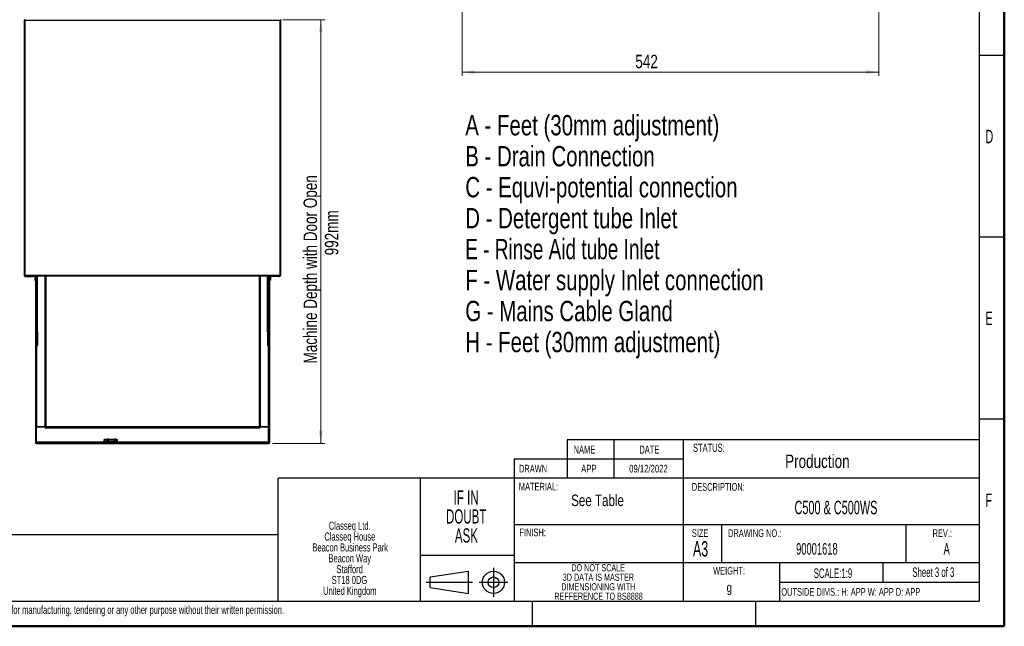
# Paper-space layout 'Specification Drawing' of a CAD drawing. Header units: millimetres. Extents: x 0 to 420, y 0 to 297.
# Tile 25 of 36: x 164 to 420, y 0 to 158. Entities that reach past the tile are written whole.
import ezdxf

# ---------------------------------------------------------------- set-up
doc = ezdxf.new("R2010")
doc.units = ezdxf.units.MM
doc.layers.add('BOARDER', color=7, linetype='Continuous', lineweight=25)
doc.styles.add('SLDTEXTSTYLE0', font='TXT', dxfattribs={"width": 0.605})
doc.styles.add('SLDTEXTSTYLE1', font='TXT', dxfattribs={"width": 0.75})
doc.styles.add('SLDTEXTSTYLE3', font='TXT', dxfattribs={"width": 0.697917})
doc.dimstyles.new('SLDDIMSTYLE3', dxfattribs={"dimtxt": 3.5, "dimasz": 3.302, "dimexe": 0, "dimexo": 0.0625, "dimgap": 0.875, "dimtad": 1, "dimlfac": 9, "dimrnd": 1e-09, "dimzin": 12, "dimdsep": 46, "dimtxsty": 'SLDTEXTSTYLE1', "dimsah": 1, "dimcen": 0.09, "dimadec": 0, "dimazin": 3, "dimtfac": 1, "dimtofl": 0, "dimtmove": 0, "dimatfit": 3, "dimfxl": 0, "dimfrac": 2, "dimtolj": 1, "dimtzin": 12, "dimarcsym": 0})
doc.dimstyles.new('SLDDIMSTYLE9', dxfattribs={"dimtxt": 3.5, "dimasz": 3.302, "dimexe": 0, "dimexo": 0.0625, "dimgap": 0.875, "dimtad": 1, "dimdec": 0, "dimlfac": 5, "dimrnd": 1e-09, "dimzin": 12, "dimdsep": 46, "dimtxsty": 'SLDTEXTSTYLE1', "dimsah": 1, "dimcen": 0.09, "dimadec": 0, "dimazin": 3, "dimtfac": 1, "dimtdec": 0, "dimtofl": 0, "dimtmove": 0, "dimatfit": 3, "dimfxl": 0, "dimfrac": 2, "dimtolj": 1, "dimtzin": 12, "dimarcsym": 0})

# ---------------------------------------------------------------- blocks, each defined once
blk = doc.blocks.new('SW_NOTE_0_19')
at = {"color": 0, "linetype": 'Continuous', "lineweight": 0, "char_height": 5.2917, "attachment_point": 1}
for s, insert, style in [('A - Feet (30mm adjustment)', (0, 6.82), 'SLDTEXTSTYLE1'), ('B - Drain Connection', (0, -1.23), 'SLDTEXTSTYLE1'), ('C - Equvi-potential connection', (0, -9.29), 'SLDTEXTSTYLE1'), ('D - Detergent tube Inlet', (0, -17.35), 'SLDTEXTSTYLE1'), ('E - Rinse Aid tube Inlet', (0, -25.4), 'SLDTEXTSTYLE3'), ('F - Water supply Inlet connection', (0, -33.46), 'SLDTEXTSTYLE1'), ('G - Mains Cable Gland', (0, -41.51), 'SLDTEXTSTYLE1'), ('H - Feet (30mm adjustment)', (0, -49.57), 'SLDTEXTSTYLE1')]:
    blk.add_mtext(s, dxfattribs=dict(at, insert=insert, style=style))
blk = doc.blocks.new('SW_NOTE_0_20')
at = {"layer": 'BOARDER', "color": 0, "char_height": 1.8521, "attachment_point": 2, "style": 'SLDTEXTSTYLE0'}
for s, insert in [('DO NOT SCALE', (9.26, 2.39)), ('DIMENSIONING WITH', (9.29, -2.55)), ('3D DATA IS MASTER', (9.31, -0.08)), ('REFFERENCE TO BS8888', (9.34, -5.02))]:
    blk.add_mtext(s, dxfattribs=dict(at, insert=insert))
blk = doc.blocks.new('SW_NOTE_0_21')
at = {"layer": 'BOARDER', "color": 0, "char_height": 3.704, "attachment_point": 2, "style": 'SLDTEXTSTYLE0'}
for s, insert in [('IF IN', (5.38, 4.77)), ('DOUBT', (5.39, -0.16)), ('ASK', (5.45, -5.1))]:
    blk.add_mtext(s, dxfattribs=dict(at, insert=insert))
blk = doc.blocks.new('SW_NOTE_0_22')
at = {"layer": 'BOARDER', "color": 0, "attachment_point": 2, "style": 'SLDTEXTSTYLE0'}
for s, insert, char_height in [('Classeq Ltd.', (7.97, 2.73), 2.1167), ('Classeq House', (8, -0.09), 2.1167), ('Beacon Business Park', (8.1, -2.92), 2.1167), ('Beacon Way', (7.98, -5.74), 2.117), ('Stafford', (7.96, -8.56), 2.117), ('ST18 0DG', (7.89, -11.38), 2.117), ('United Kingdom', (7.99, -14.2), 2.1167)]:
    blk.add_mtext(s, dxfattribs=dict(at, insert=insert, char_height=char_height))
blk = doc.blocks.new('_D_2')
at = {"color": 7, "linetype": 'Continuous', "lineweight": 0}
for p, q in [((232.36, 157.79), (243.28, 157.79)), ((242.28, 47.55), (242.28, 157.79)), ((229.74, 47.55), (243.28, 47.55))]:
    blk.add_line(p, q, dxfattribs=at)
at = {"color": 7, "linetype": 'Continuous', "lineweight": 18}
for points in [[(242.28, 157.79), (241.77, 154.48), (242.79, 154.48)], [(242.28, 47.55), (242.79, 50.85), (241.77, 50.85)]]:
    blk.add_solid(points, dxfattribs=at)
at = {"color": 7, "linetype": 'Continuous', "lineweight": 18, "char_height": 3.5, "attachment_point": 1, "rotation": 90, "style": 'SLDTEXTSTYLE1'}
for s, insert in [('Machine Depth with Door Open', (237.77, 68.36)), ('992mm', (243.32, 96.49))]:
    blk.add_mtext(s, dxfattribs=dict(at, insert=insert))
blk = doc.blocks.new('_D_10')
at = {"color": 7, "linetype": 'Continuous', "lineweight": 0}
for p, q in [((278.98, 177.28), (278.98, 143.16)), ((387.35, 177.97), (387.35, 143.16)), ((387.35, 144.16), (278.98, 144.16))]:
    blk.add_line(p, q, dxfattribs=at)
at = {"color": 7, "linetype": 'Continuous', "lineweight": 18}
for points in [[(278.98, 144.16), (282.28, 143.65), (282.28, 144.67)], [(387.35, 144.16), (384.04, 144.67), (384.04, 143.65)]]:
    blk.add_solid(points, dxfattribs=at)
at = {"color": 7, "linetype": 'Continuous', "lineweight": 18, "insert": (324.05, 148.67), "char_height": 3.5, "attachment_point": 1, "style": 'SLDTEXTSTYLE1'}
blk.add_mtext('542', dxfattribs=at)

psp = doc.layouts.new('Specification Drawing')

# ---------------------------------------------------------------- linework, layer by layer
at = {"color": 7, "linetype": 'Continuous', "lineweight": 25}
for p, q in [((165.1665, 91.2991), (165.1665, 157.6967)), ((165.1665, 157.6967), (165.3442, 157.6967)), ((165.2556, 157.6969), (165.2556, 157.7858)), ((165.3442, 91.2969), (165.3442, 157.6967)), ((165.3442, 157.6967), (231.6554, 157.6967)), ((231.8331, 157.6967), (231.6554, 157.6967)), ((231.6554, 91.2969), (231.6554, 157.6967)), ((231.744, 157.6969), (231.744, 157.7858)), ((231.8331, 91.2991), (231.8331, 157.6967)), ((165.1665, 91.2991), (165.1665, 91.2969)), ((165.1776, 91.2411), (165.1776, 91.1969)), ((165.2465, 91.1525), (165.2297, 91.1356)), ((165.2297, 91.1356), (165.2718, 91.1356)), ((165.2941, 91.0712), (165.2297, 91.1356)), ((165.2941, 91.0712), (165.2941, 91.1341)), ((165.2941, 91.0712), (165.3424, 91.1195)), ((165.2941, 91.0712), (167.3665, 91.0712)), ((165.3442, 91.2969), (231.6554, 91.2969)), ((165.3442, 91.2969), (165.3442, 91.1191)), ((165.3442, 91.1191), (231.6554, 91.1191)), ((165.3554, 91.0191), (167.3665, 91.0191)), ((167.3665, 91.0712), (167.4554, 91.0712)), ((167.3665, 91.0712), (167.3665, 91.0191)), ((167.4554, 91.1191), (167.4554, 91.0712)), ((167.4554, 91.0747), (167.4686, 91.0614)), ((167.6331, 91.1191), (167.6331, 91.0747)), ((167.7887, 91.0747), (167.6331, 91.0747)), ((167.7887, 91.0747), (167.7887, 91.1191)), ((167.7887, 91.0747), (167.8647, 91.0747)), ((167.8647, 91.1191), (167.8647, 90.0566)), ((167.8647, 90.0566), (168.0869, 90.0566)), ((167.8647, 90.0566), (167.8647, 90.0078)), ((167.8647, 90.0078), (168.0869, 90.0078)), ((168.0869, 91.1191), (168.0869, 47.9988)), ((168.2651, 91.1191), (168.2651, 47.9988)), ((168.2869, 76.5975), (168.2869, 91.1191)), ((168.6202, 76.5975), (168.6202, 91.1191)), ((170.6147, 51.8485), (170.6147, 91.1191)), ((226.3924, 51.8485), (226.3924, 91.1191)), ((228.3869, 76.5975), (228.3869, 91.1191)), ((228.7202, 76.5975), (228.7202, 91.1191)), ((228.742, 91.1191), (228.742, 47.9988)), ((228.9202, 91.1191), (228.9202, 47.9988)), ((228.9202, 90.0566), (229.1424, 90.0566)), ((228.9202, 90.0078), (229.1424, 90.0078)), ((229.1424, 91.1191), (229.1424, 90.0566)), ((229.1424, 91.0747), (229.2776, 91.0747)), ((229.1424, 90.0566), (229.1424, 90.0078)), ((229.2776, 91.1191), (229.2776, 91.0747)), ((229.4554, 91.0747), (229.4421, 91.0614)), ((229.4554, 91.1191), (229.4554, 91.0712)), ((229.5442, 91.0712), (229.4554, 91.0712)), ((231.6166, 91.0712), (229.5442, 91.0712)), ((229.5442, 91.0712), (229.5442, 91.0191)), ((231.5554, 91.0191), (229.5442, 91.0191)), ((231.6166, 91.0712), (231.5687, 91.1191)), ((231.6166, 91.0712), (231.6811, 91.1356)), ((231.6166, 91.0712), (231.6166, 91.1191)), ((231.6554, 91.2969), (231.6554, 91.1191)), ((231.8331, 91.2991), (231.8331, 91.2969)), ((168.2869, 76.5975), (168.6202, 76.5975)), ((168.2869, 76.5812), (168.2869, 76.5975)), ((168.2869, 76.5812), (168.6202, 76.5812)), ((168.2869, 74.714), (168.2869, 76.5812)), ((168.2869, 75.9144), (168.6202, 75.9144)), ((168.6202, 75.8098), (168.2869, 75.8098)), ((168.2869, 74.714), (168.2869, 73.4101)), ((168.6202, 76.5975), (168.6202, 76.5812)), ((168.6202, 76.5812), (168.6202, 75.9144)), ((168.6202, 75.9144), (168.6202, 75.8098)), ((168.6202, 75.8098), (168.6202, 73.4101)), ((228.3869, 76.5975), (228.7202, 76.5975)), ((228.3869, 76.5812), (228.3869, 76.5975)), ((228.3869, 76.5812), (228.7202, 76.5812)), ((228.3869, 76.5812), (228.3869, 75.9144)), ((228.3869, 75.9144), (228.7202, 75.9144)), ((228.3869, 75.8098), (228.3869, 75.9144)), ((228.7202, 75.8098), (228.3869, 75.8098)), ((228.3869, 75.8098), (228.3869, 73.4101)), ((228.7202, 76.5975), (228.7202, 76.5812)), ((228.7202, 74.714), (228.7202, 76.5812)), ((228.7202, 74.714), (228.7202, 73.4101)), ((168.2869, 73.4101), (168.6202, 73.4101)), ((168.2869, 73.4101), (168.2869, 73.0832)), ((168.2869, 73.0832), (168.6202, 73.0832)), ((168.2869, 47.9133), (168.2869, 73.0832)), ((168.6202, 73.4101), (168.6202, 73.0832)), ((228.3869, 73.4101), (228.7202, 73.4101)), ((228.3869, 73.4101), (228.3869, 73.0832)), ((228.3869, 73.0832), (228.7202, 73.0832)), ((228.7202, 73.4101), (228.7202, 73.0832)), ((228.7202, 47.9133), (228.7202, 73.0832)), ((168.2869, 51.8485), (168.3758, 51.8485)), ((168.3091, 51.8429), (170.548, 51.8429)), ((168.3091, 47.9017), (168.3091, 51.8429)), ((170.5258, 51.8485), (168.3758, 51.8485)), ((170.5258, 51.8485), (170.6147, 51.8485)), ((170.548, 51.8429), (170.6147, 51.6596)), ((170.6147, 51.8485), (170.7036, 51.8485)), ((170.6147, 51.7485), (170.6147, 51.8373)), ((170.7147, 51.8373), (170.6147, 51.8373)), ((170.7147, 51.7485), (170.6147, 51.7485)), ((170.6147, 51.6596), (170.6147, 51.7485)), ((170.6147, 51.6596), (226.3924, 51.6596)), ((170.7036, 51.8485), (170.7924, 51.9262)), ((170.7147, 51.8373), (170.7924, 51.9262)), ((170.7147, 51.7485), (170.7147, 51.8373)), ((226.2924, 51.7485), (170.7147, 51.7485)), ((226.2147, 51.9262), (170.7924, 51.9262)), ((226.2924, 51.8373), (226.2147, 51.9262)), ((226.3036, 51.8485), (226.2147, 51.9262)), ((226.2924, 51.7485), (226.2924, 51.8373)), ((226.2924, 51.8373), (226.3924, 51.8373)), ((226.2924, 51.7485), (226.3924, 51.7485)), ((226.3924, 51.8485), (226.3036, 51.8485)), ((226.4813, 51.8485), (226.3924, 51.8485)), ((226.4591, 51.8429), (226.3924, 51.6596)), ((226.3924, 51.7485), (226.3924, 51.8373)), ((226.3924, 51.6596), (226.3924, 51.7485)), ((228.698, 51.8429), (226.4591, 51.8429)), ((226.4813, 51.8485), (228.6313, 51.8485)), ((228.7202, 51.8485), (228.6313, 51.8485)), ((228.698, 47.9017), (228.698, 51.8429)), ((168.2651, 47.9988), (168.0869, 47.9988)), ((168.0869, 47.9988), (168.0869, 47.9567)), ((168.0869, 47.9567), (168.0869, 47.9012)), ((168.1758, 47.9567), (168.0869, 47.9567)), ((168.0869, 47.9012), (168.0869, 47.7294)), ((168.1758, 47.9988), (168.1758, 47.9567)), ((168.1758, 47.9012), (168.1758, 47.9567)), ((168.198, 47.9133), (168.198, 47.9988)), ((168.2869, 47.9133), (168.198, 47.9133)), ((168.198, 47.8425), (168.198, 47.9133)), ((228.7425, 47.9017), (168.2646, 47.9017)), ((168.2647, 47.8129), (168.2647, 47.9016)), ((168.2647, 47.5518), (168.2647, 47.7236)), ((168.2649, 47.7236), (168.2647, 47.7236)), ((168.2647, 47.5518), (228.7424, 47.5518)), ((168.2647, 47.5518), (168.2647, 47.5515)), ((168.2647, 47.5515), (228.7424, 47.5515)), ((168.2649, 47.7236), (228.7422, 47.7236)), ((168.2869, 47.9017), (168.2869, 47.9133)), ((185.9397, 48.0822), (185.9397, 48.5788)), ((185.9397, 47.9017), (185.9397, 48.0822)), ((186.7036, 48.5899), (185.9508, 48.5899)), ((189.2619, 48.0933), (185.9508, 48.0933)), ((185.9508, 48.0828), (189.2619, 48.0828)), ((186.5647, 48.4106), (186.5647, 48.2368)), ((186.5659, 48.2382), (186.5652, 48.2378)), ((186.5653, 48.2358), (186.5686, 48.2393)), ((186.5967, 48.1037), (186.5967, 48.2212)), ((186.7036, 48.6107), (186.7036, 48.505)), ((186.7349, 48.6422), (186.7038, 48.6111)), ((186.7534, 47.5682), (186.7658, 47.5749)), ((186.8578, 47.5643), (186.7534, 47.5682)), ((186.9265, 48.2278), (186.7616, 48.2517)), ((186.7658, 47.5749), (186.8826, 47.5777)), ((186.8578, 47.5771), (186.8578, 47.5643)), ((186.9746, 47.5671), (186.8578, 47.5643)), ((186.8826, 47.5777), (186.987, 47.5738)), ((186.9265, 48.1103), (186.9265, 48.2278)), ((186.9746, 47.5743), (186.9746, 47.5671)), ((186.987, 47.5738), (186.9746, 47.5671)), ((187.0367, 48.6111), (187.0055, 48.6422)), ((187.0369, 48.505), (187.0369, 48.6107)), ((188.5924, 48.5899), (187.0369, 48.5899)), ((187.2, 48.2161), (187.0633, 48.2492)), ((187.1844, 48.2326), (187.1745, 48.2382)), ((187.1758, 48.2375), (187.1758, 48.4106)), ((187.2, 48.0986), (187.2, 48.2161)), ((188.4516, 48.0933), (188.4516, 48.2002)), ((188.4536, 48.4103), (188.4536, 48.2365)), ((188.4548, 48.2379), (188.4538, 48.2374)), ((188.4555, 48.1011), (188.4555, 48.2186)), ((188.5924, 48.6103), (188.5924, 48.5048)), ((188.6238, 48.6418), (188.5927, 48.6108)), ((188.763, 48.2277), (188.6093, 48.2504)), ((188.6448, 47.5738), (188.7524, 47.5774)), ((188.6515, 47.567), (188.6448, 47.5738)), ((188.6515, 47.574), (188.6515, 47.567)), ((188.7658, 47.564), (188.6515, 47.567)), ((188.7524, 47.5774), (188.8667, 47.5744)), ((188.763, 48.1102), (188.763, 48.2277)), ((188.7658, 47.5771), (188.7658, 47.564)), ((188.8734, 47.5677), (188.7658, 47.564)), ((188.8667, 47.5744), (188.8734, 47.5677)), ((188.9255, 48.6108), (188.8944, 48.6418)), ((189.0666, 48.2183), (188.9148, 48.2502)), ((188.9258, 48.5045), (188.9258, 48.6103)), ((189.2619, 48.5899), (188.9258, 48.5899)), ((189.065, 48.237), (189.0634, 48.2379)), ((189.0647, 48.2372), (189.0647, 48.4103)), ((189.0666, 48.1008), (189.0666, 48.2183)), ((189.273, 48.5788), (189.273, 48.0822)), ((189.273, 48.0822), (189.273, 47.9017)), ((212.7813, 47.6556), (213.1147, 47.6556)), ((213.1147, 47.6265), (212.7813, 47.6265)), ((228.7202, 47.9133), (228.8091, 47.9133)), ((228.7202, 47.9017), (228.7202, 47.9133)), ((228.742, 47.9988), (228.9202, 47.9988)), ((228.7422, 47.7236), (228.7424, 47.7236)), ((228.7424, 47.8129), (228.7424, 47.9016)), ((228.7424, 47.5518), (228.7424, 47.7236)), ((228.7424, 47.5518), (228.7424, 47.5515)), ((228.8091, 47.9133), (228.8091, 47.9988)), ((228.8091, 47.8425), (228.8091, 47.9133)), ((228.8313, 47.9988), (228.8313, 47.9567)), ((228.8313, 47.9012), (228.8313, 47.9567)), ((228.8313, 47.9567), (228.9202, 47.9567)), ((228.9202, 47.9988), (228.9202, 47.9567)), ((228.9202, 47.9567), (228.9202, 47.9012)), ((228.9202, 47.9012), (228.9202, 47.7294))]:
    psp.add_line(p, q, dxfattribs=at)
at = {"color": 8, "linetype": 'Continuous', "lineweight": 25}
for p, q in [((165.2297, 91.1638), (165.2297, 91.1356)), ((167.5157, 91.1191), (167.5156, 91.1191)), ((170.5258, 91.1191), (170.5258, 51.8485)), ((170.7924, 91.1191), (170.7924, 51.9262)), ((226.2147, 91.1191), (226.2147, 51.9262)), ((226.4813, 91.1191), (226.4813, 51.8485)), ((229.395, 91.1191), (229.3951, 91.1191)), ((168.3758, 51.8485), (168.3758, 73.0832)), ((228.6313, 51.8485), (228.6313, 73.0832)), ((185.9508, 48.5899), (185.9508, 48.5794)), ((185.9508, 48.5794), (185.9508, 48.0933)), ((185.9508, 48.5794), (186.7036, 48.5794)), ((185.9508, 48.0933), (185.9508, 48.0828)), ((185.9508, 48.0828), (185.9508, 47.9017)), ((187.0369, 48.5794), (188.5924, 48.5794)), ((188.9258, 48.5794), (189.2619, 48.5794)), ((189.2619, 48.5794), (189.2619, 48.5899)), ((189.2619, 48.0933), (189.2619, 48.5794)), ((189.2619, 48.0828), (189.2619, 48.0933)), ((189.2619, 47.9017), (189.2619, 48.0828)), ((212.7813, 47.6556), (212.7813, 47.6265)), ((213.1147, 47.6556), (213.1147, 47.6265))]:
    psp.add_line(p, q, dxfattribs=at)
at = {"color": 7, "linetype": 'Continuous', "lineweight": 25, "flags": 128}
for points in [[(187.2313, 47.6396), (187.2118, 47.6457), (187.1552, 47.6512), (187.0677, 47.6554), (186.9589, 47.6579), (186.8404, 47.6584), (186.7252, 47.6569), (186.6256, 47.6535), (186.5526, 47.6486), (186.514, 47.6427), (186.514, 47.6365), (186.5526, 47.6306), (186.6256, 47.6257), (186.627, 47.6256)], [(186.5686, 48.2393), (186.5648, 48.2373), (186.5647, 48.2368)], [(187.0278, 47.5702), (187.0217, 47.5734), (186.9925, 47.5763), (186.9447, 47.5783), (186.8855, 47.5793), (186.824, 47.579), (186.7696, 47.5774), (186.7305, 47.5749), (186.7126, 47.5718), (186.7188, 47.5686), (186.748, 47.5658), (186.7958, 47.5637), (186.8549, 47.5628), (186.9164, 47.5631), (186.9708, 47.5646), (187.01, 47.5671), (187.0278, 47.5702)], [(189.1202, 47.6396), (189.1007, 47.6457), (189.0441, 47.6512), (188.9566, 47.6554), (188.8478, 47.6579), (188.7293, 47.6584), (188.6141, 47.6569), (188.5145, 47.6535), (188.4415, 47.6486), (188.4029, 47.6427), (188.4029, 47.6365), (188.4415, 47.6306), (188.5145, 47.6257), (188.5155, 47.6256)], [(188.9172, 47.5711), (188.902, 47.5743), (188.8651, 47.5769), (188.812, 47.5785), (188.7508, 47.579), (188.6909, 47.5782), (188.6414, 47.5763), (188.6099, 47.5735), (188.601, 47.5703), (188.6162, 47.5671), (188.6532, 47.5645), (188.7063, 47.5629), (188.7674, 47.5624), (188.8273, 47.5632), (188.8768, 47.5652), (188.9084, 47.5679), (188.9172, 47.5711)], [(212.7813, 47.6265), (212.675, 47.6276), (212.5849, 47.6308), (212.5247, 47.6355), (212.5036, 47.6411), (212.5247, 47.6466), (212.5849, 47.6514), (212.675, 47.6545), (212.7813, 47.6556)], [(213.1147, 47.6556), (213.221, 47.6545), (213.3111, 47.6514), (213.3713, 47.6466), (213.3924, 47.6411), (213.3713, 47.6355), (213.3111, 47.6308), (213.221, 47.6276), (213.1147, 47.6265)]]:
    psp.add_lwpolyline(points, dxfattribs=at)
at = {"color": 7, "linetype": 'Continuous', "lineweight": 25}
for centre, radius, start, end in [((167.3665, 91.1636), 0.1444, 270, 315), ((167.6331, 91.2525), 0.1778, 228.632559, 270), ((229.2776, 91.2525), 0.1778, 270, 311.367441), ((229.5442, 91.1636), 0.1444, 225, 270), ((186.8702, 47.6867), 0.965, 81.939023, 98.060977), ((188.7591, 47.5364), 1.1137, 83.021288, 96.978496), ((168.2645, 47.9013), 0.1777, 180.039315, 270.039261), ((168.2646, 47.9012), 0.0888, 180.039315, 270.039261), ((185.9508, 48.5788), 0.0111, 90, 180), ((185.948, 48.5259), 0.0536, 87.036602, 98.95519), ((185.9508, 48.0822), 0.0111, 90, 180), ((185.948, 48.0293), 0.0536, 87.036602, 98.95519), ((186.7447, 47.0065), 1.2453, 89.21955, 98.128566), ((186.8702, 47.9076), 0.3724, 223.330943, 245.005002), ((186.8702, 47.5191), 1.1042, 81.318375, 98.681625), ((186.8687, 43.0823), 5.1705, 87.843748, 91.186914), ((186.8702, 47.9076), 0.3724, 294.994998, 316.669057), ((187.0741, 47.8307), 0.4186, 75.942587, 91.483176), ((187.1203, 48.0718), 0.4463, 269.111206, 284.402322), ((188.584, 47.6484), 0.6025, 87.595558, 102.50372), ((188.7591, 47.9073), 0.3724, 223.266545, 245.005002), ((188.7591, 47.4997), 1.1231, 81.465562, 98.534438), ((188.7589, 42.8713), 5.3812, 88.339803, 91.593421), ((188.9415, 47.7245), 0.5264, 76.468269, 92.902409), ((188.7591, 47.9073), 0.3724, 294.994998, 316.733455), ((189.0095, 48.0707), 0.4451, 269.130654, 284.409687), ((189.2619, 48.5788), 0.0111, 0, 90), ((189.2647, 48.5259), 0.0536, 81.04481, 92.963398), ((189.2619, 48.0822), 0.0111, 0, 90), ((189.2647, 48.0293), 0.0536, 81.04481, 92.963398), ((228.7426, 47.9013), 0.1777, 269.960739, 359.960685), ((228.7425, 47.9012), 0.0888, 269.960739, 359.960685)]:
    psp.add_arc(centre, radius, start, end, dxfattribs=at)
at = {"color": 8, "linetype": 'Continuous', "lineweight": 25}
for centre, radius, start, end in [((186.8702, 46.5794), 1.8566, 80.52712, 99.47288), ((188.7585, 46.3027), 2.1297, 81.734706, 98.231907)]:
    psp.add_arc(centre, radius, start, end, dxfattribs=at)
at = {"color": 7, "linetype": 'Continuous', "lineweight": 25}
for points, knots in [([(165.2556, 157.7858), (165.2439, 157.7845), (165.2206, 157.7818), (165.1911, 157.7612), (165.1705, 157.7317), (165.1678, 157.7084), (165.1665, 157.6967)], [0, 0, 0, 0, 0.24999922, 0.4999989, 0.74999922, 1, 1, 1, 1]), ([(165.3447, 157.6967), (165.3441, 157.7045), (165.3429, 157.72), (165.333, 157.7432), (165.3147, 157.7658), (165.2874, 157.7826), (165.2661, 157.7847), (165.2556, 157.7858)], [0, 0, 0, 0, 0.13682224, 0.27306091, 0.46754069, 0.73714784, 1, 1, 1, 1]), ([(165.2558, 157.6967), (165.2558, 157.6967), (165.2558, 157.6967), (165.2558, 157.6968), (165.2558, 157.6968), (165.2557, 157.6969), (165.2556, 157.6969), (165.2556, 157.6969)], [0, 0, 0, 0, 0.00352621, 0.01163848, 0.14566453, 0.41008724, 1, 1, 1, 1]), ([(165.3442, 157.6967), (165.3442, 157.7067), (165.3443, 157.7267), (165.3443, 157.7535), (165.3443, 157.7736), (165.3444, 157.7843), (165.3445, 157.7854), (165.3445, 157.7858)], [0, 0, 0, 0, 0.2146931, 0.42938621, 0.6440795, 0.85877345, 1, 1, 1, 1]), ([(231.6549, 157.6967), (231.6555, 157.7045), (231.6567, 157.72), (231.6667, 157.7432), (231.6849, 157.7658), (231.7122, 157.7826), (231.7335, 157.7847), (231.744, 157.7858)], [0, 0, 0, 0, 0.13682224, 0.27306091, 0.46754069, 0.73714784, 1, 1, 1, 1]), ([(231.6554, 157.6967), (231.6554, 157.7067), (231.6554, 157.7267), (231.6553, 157.7535), (231.6553, 157.7736), (231.6552, 157.7843), (231.6552, 157.7854), (231.6551, 157.7858)], [0, 0, 0, 0, 0.2146931, 0.42938621, 0.6440795, 0.85877345, 1, 1, 1, 1]), ([(231.7438, 157.6967), (231.7438, 157.6967), (231.7438, 157.6967), (231.7438, 157.6968), (231.7438, 157.6968), (231.7439, 157.6969), (231.744, 157.6969), (231.744, 157.6969)], [0, 0, 0, 0, 0.00352621, 0.01163848, 0.14566453, 0.41008724, 1, 1, 1, 1]), ([(231.744, 157.7858), (231.7557, 157.7845), (231.7791, 157.7818), (231.8085, 157.7612), (231.8291, 157.7317), (231.8318, 157.7084), (231.8331, 157.6967)], [0, 0, 0, 0, 0.24999922, 0.4999989, 0.74999922, 1, 1, 1, 1]), ([(167.4686, 91.0614), (167.4748, 91.0685), (167.4873, 91.0827), (167.4987, 91.1028), (167.5022, 91.1155), (167.5032, 91.1192)], [0, 0, 0, 0, 0.41630656, 0.83261312, 1, 1, 1, 1]), ([(229.4421, 91.0614), (229.4359, 91.0685), (229.4234, 91.0827), (229.4121, 91.1028), (229.4085, 91.1155), (229.4075, 91.1192)], [0, 0, 0, 0, 0.41630656, 0.83261312, 1, 1, 1, 1]), ([(231.7202, 91.132), (231.72, 91.131), (231.7155, 91.1072), (231.6825, 91.0688), (231.6256, 91.027), (231.5788, 91.0218), (231.5554, 91.0191)], [0, 0, 0, 0, 0.01524194, 0.34349463, 0.67174731, 1, 1, 1, 1]), ([(186.6277, 48.4952), (186.6226, 48.4934), (186.6118, 48.4894), (186.5919, 48.4759), (186.5748, 48.4544), (186.5648, 48.4308), (186.5658, 48.4155), (186.5661, 48.4106)], [0, 0, 0, 0, 0.17984987, 0.38032496, 0.61558834, 0.87738817, 1, 1, 1, 1]), ([(186.5686, 48.2393), (186.5711, 48.2398), (186.5807, 48.2413), (186.5899, 48.2297), (186.5967, 48.2212)], [0, 0, 0, 0, 0.26863361, 1, 1, 1, 1]), ([(186.7616, 48.2517), (186.7577, 48.2516), (186.702, 48.2501), (186.6475, 48.2351), (186.5967, 48.2212)], [0, 0, 0, 0, 0.070150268, 1, 1, 1, 1]), ([(186.9088, 48.5087), (186.8962, 48.5089), (186.8556, 48.5094), (186.784, 48.5085), (186.7079, 48.5056), (186.6658, 48.5036), (186.643, 48.4985), (186.6355, 48.4968)], [0, 0, 0, 0, 0.11218626, 0.36180331, 0.61211309, 0.87275878, 1, 1, 1, 1]), ([(187.1747, 48.4101), (187.1751, 48.4126), (187.1768, 48.4255), (187.1692, 48.4468), (187.1553, 48.4686), (187.1391, 48.4829), (187.1237, 48.4914), (187.1106, 48.4961), (187.0974, 48.4993), (187.0754, 48.5026), (187.0334, 48.5058), (186.9698, 48.5082), (186.9253, 48.5086), (186.9088, 48.5087)], [0, 0, 0, 0, 0.01890719, 0.097663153, 0.160756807, 0.214902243, 0.26223614, 0.304262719, 0.352036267, 0.442331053, 0.667746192, 0.877147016, 1, 1, 1, 1]), ([(187.0633, 48.2492), (187.06, 48.2493), (187.0139, 48.2509), (186.9686, 48.2389), (186.9265, 48.2278)], [0, 0, 0, 0, 0.07015027, 1, 1, 1, 1]), ([(187.1719, 48.2342), (187.1744, 48.2347), (187.184, 48.2362), (187.1932, 48.2246), (187.2, 48.2161)], [0, 0, 0, 0, 0.26863361, 1, 1, 1, 1]), ([(188.4516, 48.2002), (188.4518, 48.205), (188.4524, 48.224), (188.4531, 48.2313), (188.4536, 48.2366)], [0, 0, 0, 0, 0.257551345, 1, 1, 1, 1]), ([(188.4536, 48.2366), (188.4538, 48.2371), (188.4544, 48.2387), (188.4551, 48.2271), (188.4555, 48.2186)], [0, 0, 0, 0, 0.268633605, 1, 1, 1, 1]), ([(188.7913, 48.5084), (188.7738, 48.5086), (188.7277, 48.509), (188.6533, 48.5077), (188.5811, 48.5047), (188.5446, 48.5013), (188.5202, 48.4967), (188.4992, 48.4883), (188.4797, 48.4744), (188.4631, 48.4539), (188.4579, 48.4366), (188.4555, 48.4285)], [0, 0, 0, 0, 0.11622201, 0.30523969, 0.49598025, 0.6991614, 0.78027275, 0.82737016, 0.8810876, 0.94400857, 1, 1, 1, 1]), ([(188.6093, 48.2504), (188.6056, 48.2503), (188.5537, 48.2483), (188.5028, 48.2329), (188.4555, 48.2186)], [0, 0, 0, 0, 0.07015027, 1, 1, 1, 1]), ([(188.9148, 48.2502), (188.9112, 48.2503), (188.86, 48.2515), (188.8097, 48.2392), (188.763, 48.2277)], [0, 0, 0, 0, 0.07015027, 1, 1, 1, 1]), ([(189.0632, 48.4103), (189.0634, 48.4165), (189.0639, 48.4324), (189.0539, 48.4547), (189.0388, 48.4738), (189.0226, 48.486), (189.008, 48.493), (188.9955, 48.4969), (188.98, 48.5002), (188.9548, 48.5032), (188.9037, 48.5063), (188.8421, 48.5083), (188.8028, 48.5084), (188.7913, 48.5084)], [0, 0, 0, 0, 0.04534011, 0.11670479, 0.17541726, 0.22641069, 0.27091227, 0.31223604, 0.36672002, 0.49714099, 0.71276149, 0.91626553, 1, 1, 1, 1]), ([(189.0646, 48.2363), (189.0648, 48.2367), (189.0655, 48.2383), (189.0661, 48.2267), (189.0666, 48.2183)], [0, 0, 0, 0, 0.268633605, 1, 1, 1, 1])]:
    psp.add_open_spline(points, degree=3, knots=knots, dxfattribs=at)
for points in [[(165.1665, 91.2991), (165.1691, 91.299), (165.1745, 91.2986), (165.2156, 91.298), (165.2744, 91.2975), (165.321, 91.2971), (165.3442, 91.2969)], [(165.3442, 91.1191), (165.321, 91.1218), (165.2744, 91.1272), (165.2156, 91.1683), (165.1745, 91.227), (165.1691, 91.2736), (165.1665, 91.2969)], [(165.1776, 91.1969), (165.1803, 91.1736), (165.1856, 91.127), (165.2267, 91.0683), (165.2855, 91.0272), (165.3321, 91.0218), (165.3554, 91.0191)], [(165.1776, 91.1969), (165.18, 91.1867), (165.1849, 91.1663), (165.2147, 91.1458), (165.2297, 91.1356)], [(165.3554, 91.0191), (165.3451, 91.0216), (165.3247, 91.0264), (165.3043, 91.0563), (165.2941, 91.0712)], [(231.5554, 91.0191), (231.5656, 91.0216), (231.586, 91.0264), (231.6064, 91.0563), (231.6166, 91.0712)], [(231.8331, 91.2991), (231.8305, 91.299), (231.8251, 91.2986), (231.784, 91.298), (231.7252, 91.2975), (231.6787, 91.2971), (231.6554, 91.2969)], [(231.6554, 91.1191), (231.6787, 91.1218), (231.7252, 91.1272), (231.784, 91.1683), (231.8251, 91.227), (231.8305, 91.2736), (231.8331, 91.2969)], [(168.2647, 47.5518), (168.2414, 47.5544), (168.1948, 47.5598), (168.136, 47.6009), (168.0949, 47.6596), (168.0896, 47.7061), (168.0869, 47.7294)], [(168.2647, 47.9016), (168.2647, 47.9009), (168.2647, 47.8994), (168.2647, 47.8804), (168.2648, 47.852), (168.2648, 47.8174), (168.2648, 47.7821), (168.2648, 47.7516), (168.2649, 47.7295), (168.2649, 47.7256), (168.2649, 47.7236)], [(228.7424, 47.9016), (228.7424, 47.9009), (228.7424, 47.8994), (228.7424, 47.8804), (228.7424, 47.852), (228.7423, 47.8174), (228.7423, 47.7821), (228.7423, 47.7516), (228.7423, 47.7295), (228.7422, 47.7256), (228.7422, 47.7236)], [(228.7424, 47.8129), (228.7424, 47.8128), (228.7424, 47.8128), (228.7424, 47.8128), (228.7424, 47.8127), (228.7423, 47.8126), (228.7423, 47.8126), (228.7423, 47.8125), (228.7423, 47.8124), (228.7422, 47.8124), (228.7422, 47.8124)], [(228.7424, 47.5518), (228.7657, 47.5544), (228.8123, 47.5598), (228.8711, 47.6009), (228.9122, 47.6596), (228.9176, 47.7061), (228.9202, 47.7294)]]:
    psp.add_open_spline(points, degree=3, dxfattribs=at)
at = {"layer": 'BOARDER', "linetype": 'Continuous', "lineweight": 50}
for p, q in [((420, 0), (420, 297)), ((0, 0), (420, 0))]:
    psp.add_line(p, q, dxfattribs=at)
at = {"layer": 'BOARDER'}
for p, q in [((413.5, 290.5), (413.5, 6.5)), ((413.5, 148.6), (420, 148.6)), ((413.5, 101.3), (420, 101.3)), ((413.5, 54), (420, 54)), ((413.5, 48.5), (306.2989, 48.5)), ((306.2989, 48.5), (306.2989, 38.5)), ((318.5096, 38.5), (318.5096, 48.5)), ((336.5, 48.5), (336.5, 6.5)), ((336.5, 43.5), (292.5, 43.5)), ((292.5, 43.5), (292.5, 6.5)), ((231.16, 6.5), (231.16, 38.5)), ((413.5, 38.5), (231.16, 38.5)), ((268.16, 6.5), (268.16, 38.5)), ((292.5, 26.5), (336.4241, 26.5)), ((336.5, 26.5), (413.5, 26.5)), ((346.5, 26.5), (346.5, 16.5)), ((394.5, 16.5), (394.5, 26.5)), ((6.5, 23.8413), (231.16, 23.8413)), ((268.16, 18.5), (292.5, 18.5)), ((292.5, 18.5), (292.6659, 18.5)), ((413.5, 16.5), (292.5, 16.5)), ((361.5, 16.5), (361.5, 6.5)), ((388.5, 11.5), (388.5, 16.5)), ((270.6652, 12.8271), (280.6652, 14.3271)), ((270.6652, 10.0771), (270.6652, 12.8271)), ((280.6652, 8.5771), (280.6652, 14.3271)), ((287.1652, 15.2021), (287.1652, 7.7021)), ((269.6652, 11.4521), (281.6652, 11.4521)), ((283.4152, 11.4521), (290.9152, 11.4521)), ((361.5, 11.5), (413.5, 11.5)), ((270.6652, 10.0771), (280.6652, 8.5771)), ((6.5, 6.5), (413.5, 6.5)), ((297.2, 6.5), (297.2, 0)), ((355.34, 6.5), (355.34, 0))]:
    psp.add_line(p, q, dxfattribs=at)
for radius in [2.875, 1.375]:
    psp.add_circle((287.1652, 11.4521), radius, dxfattribs=at)

# ---------------------------------------------------------------- block references
at = {"color": 7, "linetype": 'Continuous', "lineweight": 0}
psp.add_blockref('SW_NOTE_0_19', (279.8281, 126.1642), dxfattribs=at)
at = {"layer": 'BOARDER'}
for name, p in [('SW_NOTE_0_21', (274.6726, 30.5879)), ('SW_NOTE_0_22', (241.8128, 24.4966)), ('SW_NOTE_0_20', (305.1353, 13.7688))]:
    psp.add_blockref(name, p, dxfattribs=at)

# ---------------------------------------------------------------- texts
for s, insert, char_height, attachment_point, style in [('D', (415.0709, 129.1445), 3.5, 1, 'SLDTEXTSTYLE0'), ('E', (415.0709, 81.8445), 3.5, 1, 'SLDTEXTSTYLE0'), ('NAME', (307.9942, 47.0163), 2.11667, 1, 'SLDTEXTSTYLE0'), ('DATE', (327.7085, 47.0163), 2.11667, 2, 'SLDTEXTSTYLE0'), ('STATUS:', (339.0386, 47.4973), 2.11667, 1, 'SLDTEXTSTYLE0'), ('Production', (371.3834, 44.6718), 3.5, 2, 'SLDTEXTSTYLE1'), ('DRAWN', (293.7977, 42.0104), 2, 1, 'SLDTEXTSTYLE0'), ('APP', (311.9756, 42.0076), 2, 2, 'SLDTEXTSTYLE1'), ('09/12/2022', (327.4653, 42.0076), 2, 2, 'SLDTEXTSTYLE1'), ('MATERIAL:', (293.7552, 37.3306), 2, 1, 'SLDTEXTSTYLE0'), ('DESCRIPTION:', (338.7512, 37.26), 2, 1, 'SLDTEXTSTYLE0'), ('See Table', (314.2219, 34.2714), 3, 2, 'SLDTEXTSTYLE1'), ('F', (415.0709, 34.5445), 3.5, 1, 'SLDTEXTSTYLE0'), ('C500 & C500WS', (376.2228, 32.658), 3.5, 2, 'SLDTEXTSTYLE0'), ('FINISH:', (293.9029, 25.4217), 2, 1, 'SLDTEXTSTYLE0'), ('SIZE', (338.7512, 25.2275), 2, 1, 'SLDTEXTSTYLE0'), ('DRAWING NO.:', (348.1574, 25.2275), 2, 1, 'SLDTEXTSTYLE0'), ('REV.:', (401.3405, 25.2275), 2, 1, 'SLDTEXTSTYLE0'), ('A3', (339.0386, 22.1626), 4, 1, 'SLDTEXTSTYLE0'), ('90001618', (371.2593, 21.6397), 3, 2, 'SLDTEXTSTYLE0'), ('A', (405.0095, 21.6397), 3, 2, 'SLDTEXTSTYLE0'), ('WEIGHT:', (348.4268, 15.4558), 2, 2, 'SLDTEXTSTYLE0'), ('Sheet 3 of 3', (401.5452, 15.3257), 2.5, 2, 'SLDTEXTSTYLE0'), ('SCALE:1:9', (375.4435, 15.048), 2.5, 2, 'SLDTEXTSTYLE0'), ('g', (348.4928, 11.3573), 2.5, 2, 'SLDTEXTSTYLE1'), ('OUTSIDE DIMS.: H: APP W: APP D: APP', (362.0148, 9.9524), 2, 1, 'SLDTEXTSTYLE0'), ('This drawing and any information or descriptive matter set out hereon are the confidential and copyright property of CLASSEQ. and must not be disclosed, loaned, copied or used for manufacturing, tendering or any other purpose without their written permission.', (7.5008, 5.3456), 2.1166667, 1, 'SLDTEXTSTYLE0')]:
    psp.add_mtext(s, dxfattribs=dict(at, insert=insert, char_height=char_height, attachment_point=attachment_point, style=style))

# ---------------------------------------------------------------- dimensions: what is measured, and where the dimension line sits
at = {"color": 7, "linetype": 'Continuous', "lineweight": 18}
dim = psp.add_linear_dim(base=(278.9752, 144.1606), p1=(387.3458, 178.9689), p2=(278.9752, 178.28), angle=0, dimstyle='SLDDIMSTYLE9', dxfattribs=at)
dim.commit()
dim.dimension.update_dxf_attribs({"geometry": '_D_10', "text_midpoint": (327.9313, 144.1606), "dimtype": 160})
dim = psp.add_linear_dim(base=(247.8332, 157.7858), p1=(228.7424, 47.5518), p2=(231.3613, 157.7858), angle=90, text='Machine Depth with Door Open', dimstyle='SLDDIMSTYLE3', dxfattribs=at)
dim.commit()
dim.dimension.update_dxf_attribs({"geometry": '_D_2', "text_midpoint": (247.8332, 104.7458), "dimtype": 160})

doc.saveas('drawing.dxf')
